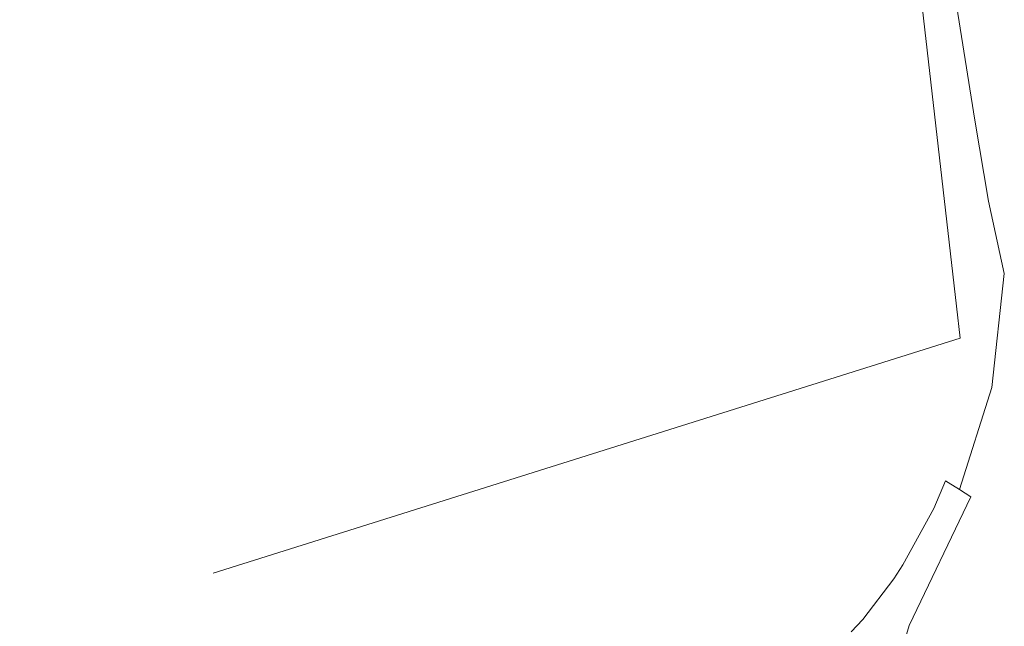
# Model space of a CAD drawing. Extents: x 150256 to 156914, y 461459 to 469481.
# Tile 12 of 256: x 152589 to 152722, y 462559 to 462641. Entities that reach past the tile are written whole.
import ezdxf

# ---------------------------------------------------------------- set-up
doc = ezdxf.new("R2010")
doc.units = 0
doc.header["$LTSCALE"] = 0.75
for name, color, linetype, lineweight in [('B-RO-GR-BOS_LOOF-GV', 251, 'CONTINUOUS', 13), ('B-RO-IE-TERREINAFSCHEIDING_KUNSTMATIG_HEKWERK-G', 251, 'IE-TERREINAFSCHEIDING-KUNSTMATIG', 18), ('B-RO-VH-VERHARDING_GESLOTEN-GV', 251, 'CONTINUOUS', 18)]:
    doc.layers.add(name, color=color, linetype=linetype, lineweight=lineweight)
doc.linetypes.add('IE-TERREINAFSCHEIDING-KUNSTMATIG', pattern='A,4,[82,NLCS.SHX,S=0.75,R=90,X=0,Y=0],4,-2', length=10)

msp = doc.modelspace()

# ---------------------------------------------------------------- linework, layer by layer
at = {"layer": 'B-RO-GR-BOS_LOOF-GV'}
msp.add_lwpolyline([(152714.035, 462652.987), (152718.116, 462627.352), (152719.958, 462616.424), (152722.109, 462606.712), (152720.435, 462591.348), (152716.077, 462577.632), (152717.61, 462576.66), (152709.28, 462559.36), (152708.663, 462557.249)], dxfattribs=at)
at = {"layer": 'B-RO-IE-TERREINAFSCHEIDING_KUNSTMATIG_HEKWERK-G'}
msp.add_lwpolyline([(152556.288, 462876.24), (152694.298, 462905.945), (152692.151, 462807.493), (152716.151, 462597.988), (152615.52, 462566.387)], dxfattribs=at)
at = {"layer": 'B-RO-VH-VERHARDING_GESLOTEN-GV'}
msp.add_lwpolyline([(152708.663, 462557.249), (152709.28, 462559.36), (152717.61, 462576.66), (152716.077, 462577.632), (152714.554, 462578.598), (152714.202, 462578.786), (152712.625, 462575.064), (152708.42, 462567.52), (152707.21, 462565.599), (152703.046, 462560.153), (152701.493, 462558.465)], dxfattribs=at)

doc.saveas('drawing.dxf')
